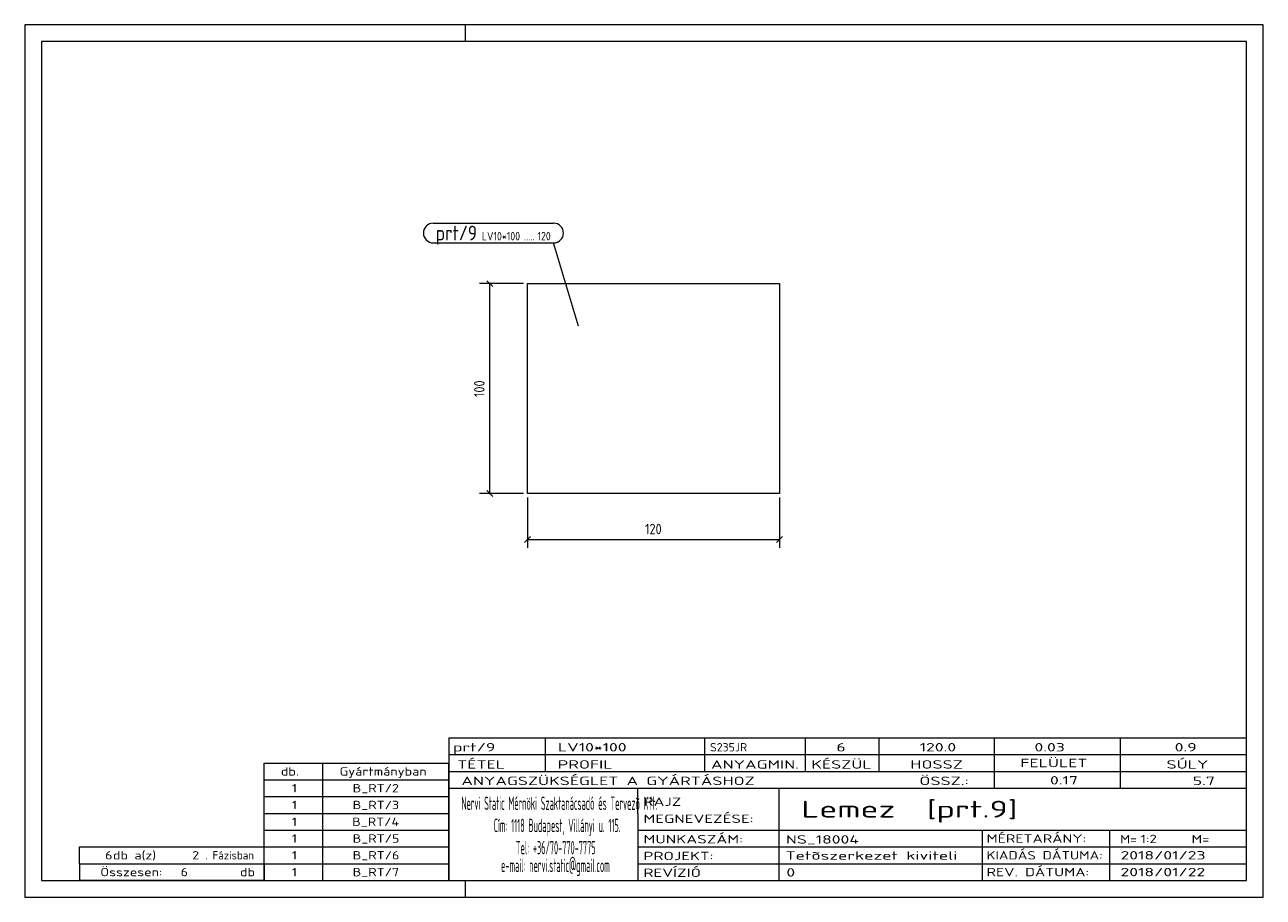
# Model space of a CAD drawing. Header units: millimetres. Extents: x 1 to 296, y 1 to 209.
import ezdxf

# ---------------------------------------------------------------- set-up
doc = ezdxf.new("R2010")
doc.units = ezdxf.units.MM
doc.header["$LTSCALE"] = 0.6
doc.linetypes.add('XKITLINE00', pattern=[0])
for name, color, linetype, lineweight in [('DrawingSheet', 5, 'Continuous', 0), ('OtherObjectType', 1, 'Continuous', 0), ('Part', 2, 'Continuous', 0), ('PartMark', 3, 'Continuous', 0), ('Z-DIMENSIONS', 1, 'Continuous', 0)]:
    doc.layers.add(name, color=color, linetype=linetype, lineweight=lineweight)
doc.styles.add('ISOCPEUR', font='ISOCPEUR.TTF')

msp = doc.modelspace()

# ---------------------------------------------------------------- linework, layer by layer
at = {"layer": 'DrawingSheet', "color": 2, "linetype": 'XKITLINE00', "lineweight": 0}
for p, q in [((296, 209), (1, 209)), ((1, 209), (1, 1)), ((106, 205), (106, 209)), ((296, 1), (296, 209)), ((106, 1), (106, 5)), ((1, 1), (296, 1))]:
    msp.add_line(p, q, dxfattribs=at)
at = {"layer": 'DrawingSheet', "color": 3, "linetype": 'XKITLINE00', "lineweight": 0}
for p, q in [((292, 205), (5, 205)), ((5, 205), (5, 5)), ((292, 5), (292, 205)), ((5, 5), (292, 5))]:
    msp.add_line(p, q, dxfattribs=at)
at = {"layer": 'OtherObjectType', "color": 7, "linetype": 'XKITLINE00', "lineweight": 0}
for p, q in [((102, 39), (292, 39)), ((102, 39), (102, 35)), ((102, 39), (292, 39)), ((125, 35), (125, 39)), ((163, 35), (163, 39)), ((187, 35), (187, 39)), ((204.5, 35), (204.5, 39)), ((232, 35), (232, 39)), ((262, 35), (262, 39)), ((292, 35), (292, 39)), ((58, 33), (102, 33)), ((58, 29), (58, 33)), ((72, 29), (72, 33)), ((102, 35), (292, 35)), ((102, 35), (102, 5)), ((102, 35), (292, 35)), ((102, 29), (102, 33)), ((125, 31), (125, 35)), ((163, 31), (163, 35)), ((187, 31), (187, 35)), ((204.5, 31), (204.5, 35)), ((232, 31), (232, 35)), ((262, 31), (262, 35)), ((292, 31), (292, 35)), ((102, 31), (292, 31)), ((232, 27), (232, 31)), ((262, 27), (262, 31)), ((292, 27), (292, 31)), ((58, 29), (102, 29)), ((58, 25), (58, 29)), ((72, 25), (72, 29)), ((102, 25), (102, 29)), ((102, 27), (292, 27)), ((147, 21), (147, 27)), ((180.7, 17), (180.7, 27)), ((292, 21), (292, 27)), ((58, 25), (102, 25)), ((58, 21), (58, 25)), ((72, 21), (72, 25)), ((102, 21), (102, 25)), ((58, 21), (102, 21)), ((58, 17), (58, 21)), ((72, 17), (72, 21)), ((102, 17), (102, 21)), ((147, 21), (147, 5)), ((292, 17), (292, 21)), ((58, 17), (102, 17)), ((58, 13), (58, 17)), ((72, 13), (72, 17)), ((102, 13), (102, 17)), ((147, 17), (292, 17)), ((180.7, 5), (180.7, 17)), ((229.16, 13), (229.16, 17)), ((259.5, 5), (259.5, 17)), ((292, 13), (292, 17)), ((14, 9), (14, 13)), ((14, 13), (58, 13)), ((14, 13), (58, 13)), ((58, 9), (58, 13)), ((58, 13), (102, 13)), ((58, 9), (58, 13)), ((72, 9), (72, 13)), ((102, 9), (102, 13)), ((147, 13), (292, 13)), ((229.16, 5), (229.16, 13)), ((292, 9), (292, 13)), ((14, 9), (58, 9)), ((14, 9), (14, 5)), ((14, 9), (58, 9)), ((58, 9), (58, 5)), ((58, 9), (102, 9)), ((58, 5), (58, 9)), ((72, 5), (72, 9)), ((102, 5), (102, 9)), ((147, 9), (292, 9)), ((292, 5), (292, 9)), ((58, 5), (14, 5)), ((58, 5), (102, 5)), ((102, 5), (292, 5)), ((139.5, 5), (292, 5))]:
    msp.add_line(p, q, dxfattribs=at)
at = {"layer": 'Part', "color": 2, "linetype": 'XKITLINE00', "lineweight": 0}
for p, q in [((120.78, 97.28), (120.78, 147.28)), ((120.78, 147.28), (180.78, 147.28)), ((180.78, 147.28), (180.78, 97.28)), ((180.78, 97.28), (120.78, 97.28))]:
    msp.add_line(p, q, dxfattribs=at)
at = {"layer": 'PartMark', "color": 7, "linetype": 'XKITLINE00', "lineweight": 0}
for p, q in [((98.3, 161.7), (126.97, 161.7)), ((98.3, 157), (126.97, 157)), ((132.93, 137.13), (126.97, 157))]:
    msp.add_line(p, q, dxfattribs=at)
for centre, start, end in [((98.3, 159.35), 90, 270), ((126.97, 159.35), 270, 90)]:
    msp.add_arc(centre, 2.35, start, end, dxfattribs=at)
at = {"layer": 'Z-DIMENSIONS', "color": 7, "linetype": 'XKITLINE00', "lineweight": 0}
for p, q in [((111.07, 147.99), (112.49, 146.57)), ((119.78, 147.28), (109.28, 147.28)), ((111.78, 97.28), (111.78, 147.28)), ((111.07, 97.99), (112.49, 96.57)), ((119.78, 97.28), (109.28, 97.28)), ((120.78, 96.28), (120.78, 84.28)), ((180.78, 96.28), (180.78, 84.28)), ((121.49, 86.99), (120.07, 85.57)), ((120.78, 86.28), (180.78, 86.28)), ((181.49, 86.99), (180.07, 85.57))]:
    msp.add_line(p, q, dxfattribs=at)
at = {"layer": 'Z-DIMENSIONS', "color": 3}
for p in [(111.78, 147.28), (111.78, 97.28), (120.78, 86.28), (180.78, 86.28)]:
    msp.add_point(p, dxfattribs=at)

# ---------------------------------------------------------------- texts
at = {"layer": 'OtherObjectType', "color": 7, "style": 'ISOCPEUR'}
for s, height, width, p in [('prt/9', 2, 1.525501, (103, 35.76)), ('LV10*100', 2, 1.525501, (128, 35.76)), ('S235JR', 2, 1.02, (164.22, 35.76)), ('6', 2, 1.525501, (194.32, 35.76)), ('120.0', 2, 1.525501, (214.16, 35.76)), ('0.03', 2, 1.525501, (241.51, 35.76)), ('0.9', 2, 1.525501, (274.91, 35.76)), ('TÉTEL', 2, 1.525501, (104, 31.66)), ('PROFIL', 2, 1.525501, (127.96, 31.66)), ('ANYAGMIN.', 2, 1.525501, (164.47, 31.66)), ('KÉSZÜL', 2, 1.525501, (188.37, 31.66)), ('HOSSZ', 2, 1.525501, (211.96, 31.66)), ('FELÜLET', 2, 1.525501, (238.13, 32)), ('SÚLY', 2, 1.525501, (272.96, 31.66)), ('db.', 2, 1.211571, (62, 30)), ('Gyártmányban', 2, 1.211571, (76, 30)), ('ANYAGSZÜKSÉGLET A GYÁRTÁSHOZ', 2, 1.525501, (105, 27.75)), ('ÖSSZ.:', 2, 1.525501, (214.1, 27.75)), ('0.17', 2, 1.525501, (245.21, 27.88)), ('5.7', 2, 1.525501, (279.22, 27.75)), ('1', 2, 1.211571, (64.63, 26)), ('B_RT/2', 2, 1.211571, (79.1, 26)), ('1', 2, 1.211571, (64.63, 22)), ('B_RT/3', 2, 1.211571, (79.1, 22)), ('Nervi Static Mérnöki\xa0Szaktanácsadó\xa0és\xa0Tervezõ Kft.', 3.1765, 0.403093, (105, 21.82)), ('RAJZ', 2, 1.445, (148.38, 22.78)), ('Lemez  [prt.9]', 4, 1.474651, (186, 20)), ('MEGNEVEZÉSE:', 2, 1.445, (148.38, 18.72)), ('1', 2, 1.211571, (64.63, 18)), ('B_RT/4', 2, 1.211571, (78.98, 18)), ('Cím:\xa01118 Budapest, Villányi u. 115.', 3.1765, 0.403093, (112.69, 16.53)), ('1', 2, 1.211571, (64.63, 14)), ('B_RT/5', 2, 1.211571, (79.1, 14)), ('MUNKASZÁM:', 2, 1.445, (148.38, 13.84)), ('NS_18004', 2, 1.525501, (182.28, 13.78)), ('MÉRETARÁNY:', 2, 1.36, (230.1, 14)), ('M=', 2, 1.211571, (261.91, 13.84)), ('1:2', 2, 1.275, (266.79, 13.9)), ('M=', 2, 1.275, (278.95, 13.87)), ('6', 2, 1.211571, (20.14, 10)), ('db a(z)', 2, 1.211571, (22, 10)), ('2', 2, 1.211571, (40.86, 10)), ('. Fázisban', 2, 0.935, (44, 10)), ('1', 2, 1.211571, (64.63, 10)), ('B_RT/6', 2, 1.211571, (79.1, 10)), ('Tel:\xa0+36/70-770-7775', 3.1765, 0.403093, (117.97, 11.24)), ('PROJEKT:', 2, 1.445, (148.38, 9.84)), ('Tetõszerkezet kiviteli ', 2, 1.525501, (182.2, 9.94)), ('KIADÁS DÁTUMA:', 2, 1.275, (230.1, 10)), ('2018/01/23', 2, 1.525501, (262, 10)), ('e-mail:\xa0nervi.static@gmail.com', 3.1765, 0.403093, (114.45, 7)), ('Összesen:            db', 2, 1.211571, (19, 6)), ('6', 2, 1.211571, (38.14, 6)), ('1', 2, 1.211571, (64.63, 6)), ('B_RT/7', 2, 1.211571, (79.1, 6)), ('REVÍZIÓ', 2, 1.445, (148.38, 5.84)), ('0', 2, 1.525501, (182.41, 5.92)), ('REV. DÁTUMA:', 2, 1.36, (230.1, 6)), ('2018/01/22', 2, 1.525501, (262, 6))]:
    msp.add_text(s, height=height, dxfattribs=dict(at, width=width)).set_placement(p)
at = {"layer": 'PartMark', "color": 3, "style": 'ISOCPEUR', "width": 0.85}
msp.add_text('prt/9', height=3.5, dxfattribs=at).set_placement((98.9, 157.6))
at = {"layer": 'PartMark', "color": 4, "style": 'ISOCPEUR', "width": 0.85}
for s, p in [('LV10*100', (109.88, 157.6)), ('120', (123.11, 157.6)), ('.....', (119.93, 157.6))]:
    msp.add_text(s, height=2, dxfattribs=at).set_placement(p)
at = {"layer": 'Z-DIMENSIONS', "color": 3, "style": 'ISOCPEUR', "width": 0.85}
msp.add_text('100', height=2.5, rotation=90.0002, dxfattribs=at).set_placement((110.53, 120.24))
msp.add_text('120', height=2.5, dxfattribs=at).set_placement((148.74, 87.53))

doc.saveas('drawing.dxf')
